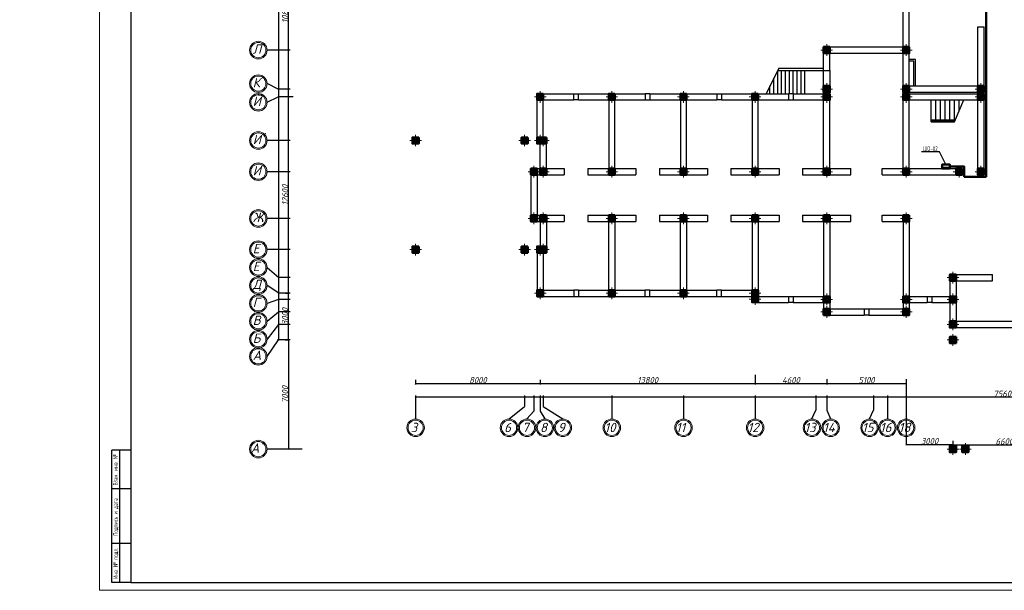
# Model space of a CAD drawing. Header units: millimetres. Extents: x 473009 to 2502882, y 456217 to 1153743.
# Tile 25 of 124: x 1144221 to 1207441, y 457033 to 493643. Entities that reach past the tile are written whole.
import ezdxf
from ezdxf import colors
from ezdxf.entities.mleader import LeaderData, LeaderLine
from ezdxf.math import Vec2, Vec3

# ---------------------------------------------------------------- set-up
doc = ezdxf.new("R2010")
doc.units = ezdxf.units.MM
for name, color, linetype in [('kolonn', 7, 'Continuous'), ('os', 3, 'Continuous'), ('ТС ГММ', 7, 'Continuous')]:
    doc.layers.add(name, color=color, linetype=linetype)
doc.layers.add('ЭМ', color=240, linetype='Continuous', lineweight=20)
doc.layers.add('ЭО', color=2, linetype='Continuous', lineweight=40)
doc.styles.add('SPDS', font='spds.shx', dxfattribs={"width": 0.8, "height": 250})
doc.styles.add('SPDS1', font='spds.shx', dxfattribs={"width": 0.8})
doc.styles.get("Standard").update_dxf_attribs({"font": 'isocpeui.ttf'})
doc.dimstyles.new('ISO-25', dxfattribs={"dimtxt": 400, "dimasz": 100, "dimexe": 50, "dimexo": 50, "dimgap": 20, "dimtad": 1, "dimdec": 0, "dimtxsty": 'Standard', "dimblk": 'ARCHTICK', "dimcen": 20, "dimclrd": 1, "dimclre": 1, "dimadec": 0, "dimazin": 0, "dimtfac": 1, "dimtdec": 0, "dimtmove": 0, "dimatfit": 3, "dimldrblk": 'ARCHTICK', "dimfxl": 1, "dimarcsym": 0})

# ---------------------------------------------------------------- blocks, each defined once
blk = doc.blocks.new('ghsdd')
at = {"ltscale": 50}
h = blk.add_hatch(color=256, dxfattribs=at)
h.paths.add_polyline_path([(0, 200), (-200, 200), (-200, 0), (0, 0)])
h.paths.add_polyline_path([(200, 0), (200, 200), (0, 200), (0, 0)])
h.paths.add_polyline_path([(0, 0), (-200, 0), (-200, -200), (0, -200)])
h.paths.add_polyline_path([(0, 0), (0, -200), (200, -200), (200, 0)])
at = {"lineweight": 0}
for p, q in [((0, -374), (0, 374)), ((-374, 0), (374, 0))]:
    blk.add_line(p, q, dxfattribs=at)
at = {"lineweight": 50, "ltscale": 50}
blk.add_lwpolyline([(200, 200), (200, -200), (-200, -200), (-200, 200), (200, 200)], dxfattribs=at)
blk = doc.blocks.new('_ArchTick')
at = {"color": 0, "linetype": 'ByBlock', "const_width": 0.15}
blk.add_lwpolyline([(-0.5, -0.5), (0.5, 0.5)], dxfattribs=at)
blk = doc.blocks.new('*D153')
at = {"color": 1, "lineweight": -2, "transparency": 16777216}
for p, q in [((1161280, 476093), (1161528, 476093)), ((1161478, 473093), (1161478, 476093)), ((1161270, 473093), (1161528, 473093))]:
    blk.add_line(p, q, dxfattribs=at)
at = {"layer": 'Defpoints', "color": 0, "lineweight": 50, "transparency": 16777216}
for p in [(1161230, 476093), (1161478, 476093), (1161220, 473093)]:
    blk.add_point(p, dxfattribs=at)
at = {"color": 1, "lineweight": -2, "transparency": 16777216, "xscale": 100, "yscale": 100, "zscale": 100}
for p, rotation in [((1161478, 476093), 90), ((1161478, 473093), 270)]:
    blk.add_blockref('_ArchTick', p, dxfattribs=dict(at, rotation=rotation))
at = {"color": 0, "transparency": 16777216, "insert": (1161258, 474593), "char_height": 400, "attachment_point": 5, "rotation": 90}
blk.add_mtext('3000', dxfattribs=at)
blk = doc.blocks.new('*D126')
at = {"color": 1, "lineweight": -2, "transparency": 16777216}
for p, q in [((1161786, 488693), (1161428, 488693)), ((1161478, 476093), (1161478, 488693)), ((1161280, 476093), (1161528, 476093))]:
    blk.add_line(p, q, dxfattribs=at)
at = {"layer": 'Defpoints', "color": 0, "lineweight": 50, "transparency": 16777216}
for p in [(1161478, 488693), (1161836, 488693), (1161230, 476093)]:
    blk.add_point(p, dxfattribs=at)
at = {"color": 1, "lineweight": -2, "transparency": 16777216, "xscale": 100, "yscale": 100, "zscale": 100}
for p, rotation in [((1161478, 488693), 90), ((1161478, 476093), 270)]:
    blk.add_blockref('_ArchTick', p, dxfattribs=dict(at, rotation=rotation))
at = {"color": 0, "transparency": 16777216, "insert": (1161258, 482393), "char_height": 400, "attachment_point": 5, "rotation": 90}
blk.add_mtext('12600', dxfattribs=at)
blk = doc.blocks.new('*D127')
at = {"color": 1, "lineweight": -2, "transparency": 16777216}
for p, q in [((1161755, 499493), (1161428, 499493)), ((1161478, 488693), (1161478, 499493)), ((1161786, 488693), (1161428, 488693))]:
    blk.add_line(p, q, dxfattribs=at)
at = {"layer": 'Defpoints', "color": 0, "lineweight": 50, "transparency": 16777216}
for p in [(1161478, 499493), (1161805, 499493), (1161836, 488693)]:
    blk.add_point(p, dxfattribs=at)
at = {"color": 1, "lineweight": -2, "transparency": 16777216, "xscale": 100, "yscale": 100, "zscale": 100}
for p, rotation in [((1161478, 499493), 90), ((1161478, 488693), 270)]:
    blk.add_blockref('_ArchTick', p, dxfattribs=dict(at, rotation=rotation))
at = {"color": 0, "transparency": 16777216, "insert": (1161258, 494093), "char_height": 400, "attachment_point": 5, "rotation": 90}
blk.add_mtext('10800', dxfattribs=at)
blk = doc.blocks.new('*D157')
at = {"color": 1, "lineweight": -2, "transparency": 16777216}
for p, q in [((1160798, 528408), (1160779, 528408)), ((1160829, 528408), (1160829, 473093)), ((1160950, 473093), (1160779, 473093))]:
    blk.add_line(p, q, dxfattribs=at)
at = {"layer": 'Defpoints', "color": 0, "lineweight": 50, "transparency": 16777216}
for p in [(1160848, 528408), (1160829, 473093), (1161000, 473093)]:
    blk.add_point(p, dxfattribs=at)
at = {"color": 1, "lineweight": -2, "transparency": 16777216, "xscale": 100, "yscale": 100, "zscale": 100}
for p, rotation in [((1160829, 528408), 90), ((1160829, 473093), 270)]:
    blk.add_blockref('_ArchTick', p, dxfattribs=dict(at, rotation=rotation))
at = {"color": 0, "transparency": 16777216, "insert": (1160609, 500750), "char_height": 400, "attachment_point": 5, "rotation": 90}
blk.add_mtext('55315', dxfattribs=at)
blk = doc.blocks.new('*D147')
at = {"color": 1, "lineweight": -2, "transparency": 16777216}
for p, q in [((1169641, 470530), (1169641, 470247)), ((1177641, 470530), (1177641, 470247)), ((1169641, 470297), (1177641, 470297))]:
    blk.add_line(p, q, dxfattribs=at)
at = {"layer": 'Defpoints', "color": 0, "lineweight": 50, "transparency": 16777216}
for p in [(1169641, 470580), (1177641, 470580), (1177641, 470297)]:
    blk.add_point(p, dxfattribs=at)
at = {"color": 1, "lineweight": -2, "transparency": 16777216, "xscale": 100, "yscale": 100, "zscale": 100, "rotation": 180}
blk.add_blockref('_ArchTick', (1169641, 470297), dxfattribs=at)
at = {"color": 1, "lineweight": -2, "transparency": 16777216, "xscale": 100, "yscale": 100, "zscale": 100}
blk.add_blockref('_ArchTick', (1177641, 470297), dxfattribs=at)
at = {"color": 0, "transparency": 16777216, "insert": (1173641, 470517), "char_height": 400, "attachment_point": 5}
blk.add_mtext('8000', dxfattribs=at)
blk = doc.blocks.new('*D148')
at = {"color": 1, "lineweight": -2, "transparency": 16777216}
for p, q in [((1177641, 470530), (1177641, 470247)), ((1191441, 470855), (1191441, 470247)), ((1177641, 470297), (1191441, 470297))]:
    blk.add_line(p, q, dxfattribs=at)
at = {"layer": 'Defpoints', "color": 0, "lineweight": 50, "transparency": 16777216}
for p in [(1177641, 470580), (1191441, 470905), (1191441, 470297)]:
    blk.add_point(p, dxfattribs=at)
at = {"color": 1, "lineweight": -2, "transparency": 16777216, "xscale": 100, "yscale": 100, "zscale": 100, "rotation": 180}
blk.add_blockref('_ArchTick', (1177641, 470297), dxfattribs=at)
at = {"color": 1, "lineweight": -2, "transparency": 16777216, "xscale": 100, "yscale": 100, "zscale": 100}
blk.add_blockref('_ArchTick', (1191441, 470297), dxfattribs=at)
at = {"color": 0, "transparency": 16777216, "insert": (1184541, 470517), "char_height": 400, "attachment_point": 5}
blk.add_mtext('13800', dxfattribs=at)
blk = doc.blocks.new('*D149')
at = {"color": 1, "lineweight": -2, "transparency": 16777216}
for p, q in [((1191441, 470855), (1191441, 470247)), ((1196041, 470587), (1196041, 470247)), ((1191441, 470297), (1196041, 470297))]:
    blk.add_line(p, q, dxfattribs=at)
at = {"layer": 'Defpoints', "color": 0, "lineweight": 50, "transparency": 16777216}
for p in [(1191441, 470905), (1196041, 470637), (1196041, 470297)]:
    blk.add_point(p, dxfattribs=at)
at = {"color": 1, "lineweight": -2, "transparency": 16777216, "xscale": 100, "yscale": 100, "zscale": 100, "rotation": 180}
blk.add_blockref('_ArchTick', (1191441, 470297), dxfattribs=at)
at = {"color": 1, "lineweight": -2, "transparency": 16777216, "xscale": 100, "yscale": 100, "zscale": 100}
blk.add_blockref('_ArchTick', (1196041, 470297), dxfattribs=at)
at = {"color": 0, "transparency": 16777216, "insert": (1193741, 470517), "char_height": 400, "attachment_point": 5}
blk.add_mtext('4600', dxfattribs=at)
blk = doc.blocks.new('*D150')
at = {"color": 1, "lineweight": -2, "transparency": 16777216}
for p, q in [((1196041, 470587), (1196041, 470247)), ((1201141, 470577), (1201141, 470247)), ((1196041, 470297), (1201141, 470297))]:
    blk.add_line(p, q, dxfattribs=at)
at = {"layer": 'Defpoints', "color": 0, "lineweight": 50, "transparency": 16777216}
for p in [(1196041, 470637), (1201141, 470627), (1201141, 470297)]:
    blk.add_point(p, dxfattribs=at)
at = {"color": 1, "lineweight": -2, "transparency": 16777216, "xscale": 100, "yscale": 100, "zscale": 100, "rotation": 180}
blk.add_blockref('_ArchTick', (1196041, 470297), dxfattribs=at)
at = {"color": 1, "lineweight": -2, "transparency": 16777216, "xscale": 100, "yscale": 100, "zscale": 100}
blk.add_blockref('_ArchTick', (1201141, 470297), dxfattribs=at)
at = {"color": 0, "transparency": 16777216, "insert": (1198591, 470517), "char_height": 400, "attachment_point": 5}
blk.add_mtext('5100', dxfattribs=at)
blk = doc.blocks.new('*D151')
at = {"color": 1, "lineweight": -2, "transparency": 16777216}
for p, q in [((1201141, 470577), (1201141, 466337)), ((1204141, 466630), (1204141, 466337)), ((1201141, 466387), (1204141, 466387))]:
    blk.add_line(p, q, dxfattribs=at)
at = {"layer": 'Defpoints', "color": 0, "lineweight": 50, "transparency": 16777216}
for p in [(1201141, 470627), (1204141, 466680), (1204141, 466387)]:
    blk.add_point(p, dxfattribs=at)
at = {"color": 1, "lineweight": -2, "transparency": 16777216, "xscale": 100, "yscale": 100, "zscale": 100, "rotation": 180}
blk.add_blockref('_ArchTick', (1201141, 466387), dxfattribs=at)
at = {"color": 1, "lineweight": -2, "transparency": 16777216, "xscale": 100, "yscale": 100, "zscale": 100}
blk.add_blockref('_ArchTick', (1204141, 466387), dxfattribs=at)
at = {"color": 0, "transparency": 16777216, "insert": (1202641, 466607), "char_height": 400, "attachment_point": 5}
blk.add_mtext('3000', dxfattribs=at)
blk = doc.blocks.new('*D152')
at = {"color": 1, "lineweight": -2, "transparency": 16777216}
for p, q in [((1204141, 466630), (1204141, 466313)), ((1204141, 466363), (1210741, 466363)), ((1210741, 466559), (1210741, 466313))]:
    blk.add_line(p, q, dxfattribs=at)
at = {"layer": 'Defpoints', "color": 0, "lineweight": 50, "transparency": 16777216}
for p in [(1204141, 466680), (1210741, 466609), (1210741, 466363)]:
    blk.add_point(p, dxfattribs=at)
at = {"color": 1, "lineweight": -2, "transparency": 16777216, "xscale": 100, "yscale": 100, "zscale": 100, "rotation": 180}
blk.add_blockref('_ArchTick', (1204141, 466363), dxfattribs=at)
at = {"color": 1, "lineweight": -2, "transparency": 16777216, "xscale": 100, "yscale": 100, "zscale": 100}
blk.add_blockref('_ArchTick', (1210741, 466363), dxfattribs=at)
at = {"color": 0, "transparency": 16777216, "insert": (1207441, 466583), "char_height": 400, "attachment_point": 5}
blk.add_mtext('6600', dxfattribs=at)
blk = doc.blocks.new('*D158')
at = {"color": 1, "lineweight": -2, "transparency": 16777216}
for p, q in [((1169641, 469475), (1169641, 469373)), ((1245241, 469423), (1169641, 469423)), ((1245241, 469475), (1245241, 469373))]:
    blk.add_line(p, q, dxfattribs=at)
at = {"layer": 'Defpoints', "color": 0, "lineweight": 50, "transparency": 16777216}
for p in [(1169641, 469525), (1169641, 469423), (1245241, 469525)]:
    blk.add_point(p, dxfattribs=at)
at = {"color": 1, "lineweight": -2, "transparency": 16777216, "xscale": 100, "yscale": 100, "zscale": 100, "rotation": 180}
blk.add_blockref('_ArchTick', (1169641, 469423), dxfattribs=at)
at = {"color": 1, "lineweight": -2, "transparency": 16777216, "xscale": 100, "yscale": 100, "zscale": 100}
blk.add_blockref('_ArchTick', (1245241, 469423), dxfattribs=at)
at = {"color": 0, "transparency": 16777216, "insert": (1207441, 469645), "char_height": 400, "attachment_point": 5}
blk.add_mtext('75600', dxfattribs=at)
blk = doc.blocks.new('*D125')
at = {"color": 1, "lineweight": -2, "transparency": 16777216}
for p, q in [((1161270, 473093), (1161528, 473093)), ((1161478, 473093), (1161478, 466093)), ((1162369, 466093), (1161428, 466093))]:
    blk.add_line(p, q, dxfattribs=at)
at = {"layer": 'Defpoints', "color": 0, "lineweight": 50, "transparency": 16777216}
for p in [(1161220, 473093), (1161478, 466093), (1162419, 466093)]:
    blk.add_point(p, dxfattribs=at)
at = {"color": 1, "lineweight": -2, "transparency": 16777216, "xscale": 100, "yscale": 100, "zscale": 100}
for p, rotation in [((1161478, 473093), 90), ((1161478, 466093), 270)]:
    blk.add_blockref('_ArchTick', p, dxfattribs=dict(at, rotation=rotation))
at = {"color": 0, "transparency": 16777216, "insert": (1161255, 469593), "char_height": 400, "attachment_point": 5, "rotation": 90}
blk.add_mtext('7000', dxfattribs=at)
blk = doc.blocks.new('_None')
blk = doc.blocks.new('1231234431252433')
at = {"layer": 'ЭМ', "color": 0, "lineweight": 30, "ltscale": 0.5}
for p, q in [((289242, 196022), (288042, 196022)), ((288042, 187522), (288042, 196022)), ((288542, 187522), (288542, 196022)), ((289242, 193522), (288042, 193522)), ((289242, 190022), (288042, 190022)), ((289242, 187522), (288042, 187522))]:
    blk.add_line(p, q, dxfattribs=at)
at = {"layer": 'ЭМ', "color": 0, "lineweight": 20, "ltscale": 0.5}
blk.add_lwpolyline([(287242, 187022), (413342, 187022), (413342, 269622), (287242, 269622)], close=True, dxfattribs=at)
at = {"layer": 'ЭМ', "color": 0, "lineweight": 30, "ltscale": 0.5}
blk.add_lwpolyline([(289242, 187522), (412842, 187522), (412842, 269122), (289242, 269122)], close=True, dxfattribs=at)
at = {"layer": 'ЭМ', "color": 0, "lineweight": 25, "ltscale": 100, "char_height": 300, "attachment_point": 2, "rotation": 90, "style": 'SPDS'}
for s, insert, width in [('Взам. инв. №', (288114, 194750), 3195.67), ('Подпись и дата', (288117, 191724), 4339.48), ('Инв. № подл.', (288117, 188754), 4141.5)]:
    blk.add_mtext(s, dxfattribs=dict(at, insert=insert, width=width))

msp = doc.modelspace()

# ---------------------------------------------------------------- hatches: boundary and pattern name
at = {"lineweight": 50}
h = msp.add_hatch(color=1, dxfattribs=at)
h.dxf.hatch_style = 1
h.paths.add_polyline_path([(1203444.9, 484092.6), (1203444.9, 484217.6), (1203803.4, 484217.6), (1203803.4, 484092.6)])
h.paths.add_polyline_path([(1203803.4, 484092.6), (1203803.4, 484217.6), (1203944.9, 484217.6), (1203944.9, 484092.6)])

# ---------------------------------------------------------------- linework, layer by layer
at = {"lineweight": 30}
for p, q in [((1200941.4, 491892.6), (1200941.4, 494492.6)), ((1201341.4, 489392.6), (1201341.4, 494492.6)), ((1205741.4, 483692.6), (1205741.4, 493192.6)), ((1205741.4, 493192.6), (1206141.4, 493192.6)), ((1206141.4, 483692.6), (1206141.4, 493192.6)), ((1195841.4, 491892.6), (1200941.4, 491892.6)), ((1195841.4, 490392.6), (1195841.4, 491892.6)), ((1196241.4, 491492.6), (1200941.4, 491492.6)), ((1196241.4, 490392.6), (1196241.4, 491492.6)), ((1200941.4, 488992.6), (1200941.4, 491492.6)), ((1201741.4, 491092.6), (1201341.4, 491092.6)), ((1201641.4, 490992.6), (1201341.4, 490992.6)), ((1201641.4, 489392.6), (1201641.4, 490992.6)), ((1201741.4, 489392.6), (1201741.4, 491092.6)), ((1192891.4, 490392.6), (1195841.4, 490392.6)), ((1192966.4, 490542.6), (1195841.4, 490542.6)), ((1195841.4, 490392.6), (1196241.4, 490392.6)), ((1195841.4, 484092.6), (1195841.4, 489392.6)), ((1195841.4, 489392.6), (1196241.4, 489392.6)), ((1196241.4, 484092.6), (1196241.4, 489392.6)), ((1201341.4, 489392.6), (1205891.4, 489392.6)), ((1177441.4, 488892.6), (1179791.4, 488892.6)), ((1177441.4, 485692.6), (1177441.4, 488892.6)), ((1179791.4, 488492.6), (1179791.4, 488892.6)), ((1180091.4, 488492.6), (1180091.4, 488892.6)), ((1180091.4, 488892.6), (1184391.4, 488892.6)), ((1184391.4, 488892.6), (1184391.4, 488492.6)), ((1184691.4, 488892.6), (1188991.4, 488892.6)), ((1184691.4, 488892.6), (1184691.4, 488492.6)), ((1188991.4, 488892.6), (1188991.4, 488492.6)), ((1189291.4, 488892.6), (1193591.4, 488892.6)), ((1189291.4, 488892.6), (1189291.4, 488492.6)), ((1193591.4, 488892.6), (1193591.4, 488492.6)), ((1193891.4, 488892.6), (1193891.4, 488492.6)), ((1193891.4, 488892.6), (1195841.4, 488892.6)), ((1200941.4, 488992.6), (1206141.4, 488992.6)), ((1200941.4, 484092.6), (1200941.4, 488892.6)), ((1200941.4, 488892.6), (1206141.4, 488892.6)), ((1177841.4, 488492.6), (1179791.4, 488492.6)), ((1177841.4, 486092.6), (1177841.4, 488492.6)), ((1180091.4, 488492.6), (1182041.4, 488492.6)), ((1182041.4, 488492.6), (1182041.4, 484092.6)), ((1182441.4, 488492.6), (1184391.4, 488492.6)), ((1182441.4, 484092.6), (1182441.4, 488492.6)), ((1184691.4, 488492.6), (1186641.4, 488492.6)), ((1186641.4, 488492.6), (1186641.4, 484092.6)), ((1187041.4, 488492.6), (1188991.4, 488492.6)), ((1187041.4, 484092.6), (1187041.4, 488492.6)), ((1189291.4, 488492.6), (1191241.4, 488492.6)), ((1191241.4, 488492.6), (1191241.4, 484092.6)), ((1191641.4, 488492.6), (1193591.4, 488492.6)), ((1191641.4, 484092.6), (1191641.4, 488492.6)), ((1193891.4, 488492.6), (1196241.4, 488492.6)), ((1201341.4, 483692.6), (1201341.4, 488492.6)), ((1201341.4, 488492.6), (1206141.4, 488492.6)), ((1177441.4, 485692.6), (1177641.4, 485692.6)), ((1177641.4, 484092.6), (1177641.4, 485692.6)), ((1177841.4, 486092.6), (1178041.4, 486092.6)), ((1178041.4, 484092.6), (1178041.4, 486092.6)), ((1177041.4, 484092.6), (1177641.4, 484092.6)), ((1177041.4, 484092.6), (1177041.4, 480692.6)), ((1177441.4, 483692.6), (1179191.4, 483692.6)), ((1177441.4, 483692.6), (1177441.4, 481092.6)), ((1178041.4, 484092.6), (1179191.4, 484092.6)), ((1179191.4, 484092.6), (1179191.4, 483692.6)), ((1180691.4, 484092.6), (1182041.4, 484092.6)), ((1180691.4, 484092.6), (1180691.4, 483692.6)), ((1180691.4, 483692.6), (1183791.4, 483692.6)), ((1182441.4, 484092.6), (1183791.4, 484092.6)), ((1183791.4, 484092.6), (1183791.4, 483692.6)), ((1185291.4, 484092.6), (1186641.4, 484092.6)), ((1185291.4, 484092.6), (1185291.4, 483692.6)), ((1185291.4, 483692.6), (1188391.4, 483692.6)), ((1187041.4, 484092.6), (1188391.4, 484092.6)), ((1188391.4, 484092.6), (1188391.4, 483692.6)), ((1189891.4, 484092.6), (1191241.4, 484092.6)), ((1189891.4, 484092.6), (1189891.4, 483692.6)), ((1189891.4, 483692.6), (1192991.4, 483692.6)), ((1191641.4, 484092.6), (1192991.4, 484092.6)), ((1192991.4, 484092.6), (1192991.4, 483692.6)), ((1194491.4, 484092.6), (1197591.4, 484092.6)), ((1194491.4, 484092.6), (1194491.4, 483692.6)), ((1194491.4, 483692.6), (1197591.4, 483692.6)), ((1197591.4, 483692.6), (1197591.4, 484092.6)), ((1199591.4, 483692.6), (1199591.4, 484092.6)), ((1199591.4, 484092.6), (1204741.4, 484092.6)), ((1199591.4, 483692.6), (1204741.4, 483692.6)), ((1177041.4, 480692.6), (1177641.4, 480692.6)), ((1177441.4, 481092.6), (1179191.4, 481092.6)), ((1177641.4, 480692.6), (1177641.4, 479092.6)), ((1178041.4, 480692.6), (1179191.4, 480692.6)), ((1178041.4, 480692.6), (1178041.4, 478692.6)), ((1179191.4, 481092.6), (1179191.4, 480692.6)), ((1180691.4, 481092.6), (1183791.4, 481092.6)), ((1180691.4, 481092.6), (1180691.4, 480692.6)), ((1180691.4, 480692.6), (1182041.4, 480692.6)), ((1182041.4, 476292.6), (1182041.4, 480692.6)), ((1182441.4, 480692.6), (1183791.4, 480692.6)), ((1182441.4, 480692.6), (1182441.4, 476292.6)), ((1183791.4, 481092.6), (1183791.4, 480692.6)), ((1185291.4, 481092.6), (1188391.4, 481092.6)), ((1185291.4, 481092.6), (1185291.4, 480692.6)), ((1185291.4, 480692.6), (1186641.4, 480692.6)), ((1186641.4, 476292.6), (1186641.4, 480692.6)), ((1187041.4, 480692.6), (1188391.4, 480692.6)), ((1187041.4, 480692.6), (1187041.4, 476292.6)), ((1188391.4, 481092.6), (1188391.4, 480692.6)), ((1189891.4, 481092.6), (1189891.4, 480692.6)), ((1189891.4, 481092.6), (1192991.4, 481092.6)), ((1189891.4, 480692.6), (1191241.4, 480692.6)), ((1191241.4, 480692.6), (1191241.4, 475492.6)), ((1191641.4, 480692.6), (1192991.4, 480692.6)), ((1191641.4, 480692.6), (1191641.4, 475892.6)), ((1192991.4, 481092.6), (1192991.4, 480692.6)), ((1194491.4, 481092.6), (1197591.4, 481092.6)), ((1194491.4, 481092.6), (1194491.4, 480692.6)), ((1194491.4, 480692.6), (1197591.4, 480692.6)), ((1195841.4, 480692.6), (1195841.4, 474692.6)), ((1196241.4, 480692.6), (1196241.4, 475092.6)), ((1197591.4, 480692.6), (1197591.4, 481092.6)), ((1199591.4, 480692.6), (1199591.4, 481092.6)), ((1199591.4, 481092.6), (1201341.4, 481092.6)), ((1199591.4, 480692.6), (1200941.4, 480692.6)), ((1200941.4, 480692.6), (1200941.4, 475092.6)), ((1201341.4, 481092.6), (1201341.4, 475892.6)), ((1177441.4, 479092.6), (1177641.4, 479092.6)), ((1177441.4, 479092.6), (1177441.4, 475892.6)), ((1177841.4, 478692.6), (1178041.4, 478692.6)), ((1177841.4, 478692.6), (1177841.4, 476292.6)), ((1203941.4, 477292.6), (1203941.4, 475892.6)), ((1203941.4, 477292.6), (1206691.4, 477292.6)), ((1204341.4, 476892.6), (1204341.4, 474292.6)), ((1204341.4, 476892.6), (1206691.4, 476892.6)), ((1206691.4, 476892.6), (1206691.4, 477292.6)), ((1177841.4, 476292.6), (1179791.4, 476292.6)), ((1179791.4, 476292.6), (1179791.4, 475892.6)), ((1180091.4, 476292.6), (1180091.4, 475892.6)), ((1180091.4, 476292.6), (1184391.4, 476292.6)), ((1184391.4, 475892.6), (1184391.4, 476292.6)), ((1184691.4, 475892.6), (1184691.4, 476292.6)), ((1184691.4, 476292.6), (1188991.4, 476292.6)), ((1188991.4, 475892.6), (1188991.4, 476292.6)), ((1189291.4, 475892.6), (1189291.4, 476292.6)), ((1189291.4, 476292.6), (1191641.4, 476292.6)), ((1177441.4, 475892.6), (1179791.4, 475892.6)), ((1180091.4, 475892.6), (1184391.4, 475892.6)), ((1184691.4, 475892.6), (1188991.4, 475892.6)), ((1189291.4, 475892.6), (1191241.4, 475892.6)), ((1191241.4, 475492.6), (1193591.4, 475492.6)), ((1191641.4, 475892.6), (1193591.4, 475892.6)), ((1193591.4, 475892.6), (1193591.4, 475492.6)), ((1193891.4, 475892.6), (1193891.4, 475492.6)), ((1193891.4, 475892.6), (1196241.4, 475892.6)), ((1193891.4, 475492.6), (1195841.4, 475492.6)), ((1201341.4, 475892.6), (1202491.4, 475892.6)), ((1201341.4, 475492.6), (1202491.4, 475492.6)), ((1201341.4, 475492.6), (1201341.4, 474692.6)), ((1202491.4, 475892.6), (1202491.4, 475492.6)), ((1202791.4, 475892.6), (1202791.4, 475492.6)), ((1202791.4, 475892.6), (1203941.4, 475892.6)), ((1202791.4, 475492.6), (1203941.4, 475492.6)), ((1203941.4, 475492.6), (1203941.4, 473892.6)), ((1196241.4, 475092.6), (1198441.4, 475092.6)), ((1198441.4, 475092.6), (1198441.4, 474692.6)), ((1198741.4, 475092.6), (1198741.4, 474692.6)), ((1198741.4, 475092.6), (1200941.4, 475092.6)), ((1195841.4, 474692.6), (1198441.4, 474692.6)), ((1198741.4, 474692.6), (1201341.4, 474692.6)), ((1204341.4, 474292.6), (1210541.4, 474292.6)), ((1203941.4, 473892.6), (1210941.4, 473892.6))]:
    msp.add_line(p, q, dxfattribs=at)
for p, q in [((1192966.4, 490542.6), (1192141.4, 488892.6)), ((1192891.4, 488892.6), (1192891.4, 490392.6)), ((1193141.4, 488892.6), (1193141.4, 490392.6)), ((1193391.4, 488892.6), (1193391.4, 490392.6)), ((1193641.4, 488892.6), (1193641.4, 490392.6)), ((1193891.4, 488892.6), (1193891.4, 490392.6)), ((1194141.4, 488892.6), (1194141.4, 490392.6)), ((1194391.4, 488892.6), (1194391.4, 490392.6)), ((1194641.4, 488892.6), (1194641.4, 490392.6)), ((1195841.4, 489392.6), (1195841.4, 490392.6)), ((1196241.4, 490392.6), (1196241.4, 489392.6)), ((1192391.4, 488892.6), (1192391.4, 489392.6)), ((1192641.4, 488892.6), (1192641.4, 489892.6)), ((1179791.4, 488892.6), (1180091.4, 488892.6)), ((1184691.4, 488892.6), (1184391.4, 488892.6)), ((1188991.4, 488892.6), (1189291.4, 488892.6)), ((1193891.4, 488892.6), (1193591.4, 488892.6)), ((1180091.4, 488492.6), (1179791.4, 488492.6)), ((1184391.4, 488492.6), (1184691.4, 488492.6)), ((1189291.4, 488492.6), (1188991.4, 488492.6)), ((1193591.4, 488492.6), (1193891.4, 488492.6)), ((1202741.4, 487092.6), (1202741.4, 488492.6)), ((1203041.4, 487092.6), (1203041.4, 488492.6)), ((1203341.4, 487092.6), (1203341.4, 488492.6)), ((1203641.4, 487092.6), (1203641.4, 488492.6)), ((1203941.4, 487092.6), (1203941.4, 488492.6)), ((1204241.4, 487092.6), (1204241.4, 488492.6)), ((1204241.4, 487092.6), (1204841.4, 488492.6)), ((1204541.4, 487792.6), (1204541.4, 488492.6)), ((1202741.4, 487092.6), (1204241.4, 487092.6)), ((1204741.4, 484092.6), (1204741.4, 483692.6)), ((1205741.4, 483692.6), (1206141.4, 483692.6)), ((1180091.4, 476292.6), (1179791.4, 476292.6)), ((1184691.4, 476292.6), (1184391.4, 476292.6)), ((1189291.4, 476292.6), (1188991.4, 476292.6)), ((1179791.4, 475892.6), (1180091.4, 475892.6)), ((1184391.4, 475892.6), (1184691.4, 475892.6)), ((1188991.4, 475892.6), (1189291.4, 475892.6)), ((1193591.4, 475892.6), (1193891.4, 475892.6)), ((1193891.4, 475492.6), (1193591.4, 475492.6)), ((1202491.4, 475892.6), (1202791.4, 475892.6)), ((1202791.4, 475492.6), (1202491.4, 475492.6)), ((1198441.4, 475092.6), (1198741.4, 475092.6)), ((1198741.4, 474692.6), (1198441.4, 474692.6))]:
    msp.add_line(p, q)
at = {"color": 1}
for p, q in [((1202741.4, 487212.6), (1204292.8, 487212.6)), ((1202741.4, 487152.6), (1204267.1, 487152.6))]:
    msp.add_line(p, q, dxfattribs=at)
at = {"color": 1, "lineweight": 50}
msp.add_lwpolyline([(1212454.9, 512417.6), (1208741.4, 512417.6), (1206266.4, 512417.6), (1206266.4, 483567.6), (1204866.4, 483567.6), (1204866.4, 484217.6), (1203944.9, 484217.6)], dxfattribs=at)
at = {"lineweight": 30}
for points in [[(1204341.4, 466292.6), (1203941.4, 466292.6), (1203941.4, 465892.6), (1204341.4, 465892.6)], [(1205141.4, 466292.6), (1204741.4, 466292.6), (1204741.4, 465892.6), (1205141.4, 465892.6)]]:
    msp.add_lwpolyline(points, close=True, dxfattribs=at)
at = {"layer": 'os', "color": 0}
for p, q in [((1161591.4, 491692.6), (1160105.5, 491692.6)), ((1161591.4, 489192.6), (1160826.3, 489192.6)), ((1161591.4, 488692.6), (1160826.3, 488692.6)), ((1161591.4, 485892.6), (1160105.5, 485892.6)), ((1161591.4, 483892.6), (1160105.5, 483892.6)), ((1161591.4, 480892.6), (1160105.5, 480892.6)), ((1161591.4, 478892.6), (1160105.5, 478892.6)), ((1161591.4, 477092.6), (1160868.3, 477092.6)), ((1161591.4, 476092.6), (1160868.3, 476092.6)), ((1161591.4, 475692.6), (1160848.5, 475692.6)), ((1161591.4, 474892.6), (1160848.5, 474892.6)), ((1161591.4, 474092.6), (1160848.5, 474092.6)), ((1161591.4, 473092.6), (1160848.5, 473092.6)), ((1169641.4, 469525.1), (1169641.4, 468025.1)), ((1176641.4, 469525.1), (1176641.4, 468822.6)), ((1177241.4, 469525.1), (1177241.4, 468530.4)), ((1177641.4, 469525.1), (1177641.4, 468530.4)), ((1177841.4, 469525.1), (1177841.4, 468835.9)), ((1182241.4, 469525.1), (1182241.4, 468025.1)), ((1186841.4, 469525.1), (1186841.4, 468025.1)), ((1191441.4, 469525.1), (1191441.4, 468025.1)), ((1195341.4, 469525.1), (1195341.4, 468585.2)), ((1196041.4, 469525.1), (1196041.4, 468585.2)), ((1199041.4, 469525.1), (1199041.4, 468585.2)), ((1199941.4, 469525.1), (1199941.4, 468025.1)), ((1201141.4, 469525.1), (1201141.4, 468025.1)), ((1198791.4, 468025.1), (1199041.4, 468585.2)), ((1161591.4, 466092.6), (1160105.5, 466092.6))]:
    msp.add_line(p, q, dxfattribs=at)
for points in [[(1160826.3, 489192.6), (1160105.5, 489542.6)], [(1160105.5, 488342.6), (1160826.3, 488692.6)], [(1160105.5, 477742.6), (1160868.3, 477092.6)], [(1160868.3, 476092.6), (1160105.5, 476592.6)], [(1160848.5, 475692.6), (1160105.5, 475442.6)], [(1160105.5, 474292.6), (1160848.5, 474892.6)], [(1160848.5, 474092.6), (1160105.5, 473142.6)], [(1160105.5, 472042.6), (1160848.5, 473092.6)], [(1175641.4, 468025.1), (1176641.4, 468822.6)], [(1176791.4, 468025.1), (1177241.4, 468530.4)], [(1177641.4, 468530.4), (1177941.4, 468025.1)], [(1177841.4, 468835.9), (1179091.4, 468025.1)], [(1195091.4, 468025.1), (1195341.4, 468585.2)], [(1196041.4, 468585.2), (1196291.4, 468025.1)]]:
    msp.add_lwpolyline(points, dxfattribs=at)
at = {"layer": 'os', "color": 0, "lineweight": 0}
for centre, radius in [((1159543, 491692.6), 562.5), ((1159543, 491692.6), 487.5), ((1159543, 489542.6), 562.5), ((1159543, 489542.6), 487.5), ((1159543, 488342.6), 562.5), ((1159543, 488342.6), 487.5), ((1159543, 485892.6), 562.5), ((1159543, 485892.6), 487.5), ((1159543, 483892.6), 562.5), ((1159543, 483892.6), 487.5), ((1159543, 480892.6), 562.5), ((1159543, 480892.6), 487.5), ((1159543, 478892.6), 562.5), ((1159543, 478892.6), 487.5), ((1159543, 477742.6), 562.5), ((1159543, 477742.6), 487.5), ((1159543, 476592.6), 562.5), ((1159543, 476592.6), 487.5), ((1159543, 475442.6), 562.5), ((1159543, 475442.6), 487.5), ((1159543, 474292.6), 562.5), ((1159543, 474292.6), 487.5), ((1159543, 473142.6), 562.5), ((1159543, 473142.6), 487.5), ((1159543, 472042.6), 562.5), ((1159543, 472042.6), 487.5), ((1169641.4, 467462.6), 562.5), ((1169641.4, 467462.6), 487.5), ((1175641.4, 467462.6), 562.5), ((1175641.4, 467462.6), 487.5), ((1176791.4, 467462.6), 562.5), ((1176791.4, 467462.6), 487.5), ((1177941.4, 467462.6), 562.5), ((1177941.4, 467462.6), 487.5), ((1179091.4, 467462.6), 562.5), ((1179091.4, 467462.6), 487.5), ((1182241.4, 467462.6), 562.5), ((1182241.4, 467462.6), 487.5), ((1186841.4, 467462.6), 562.5), ((1186841.4, 467462.6), 487.5), ((1191441.4, 467462.6), 562.5), ((1191441.4, 467462.6), 487.5), ((1195091.4, 467462.6), 562.5), ((1195091.4, 467462.6), 487.5), ((1196291.4, 467462.6), 562.5), ((1196291.4, 467462.6), 487.5), ((1198791.4, 467462.6), 562.5), ((1198791.4, 467462.6), 487.5), ((1199941.4, 467462.6), 562.5), ((1199941.4, 467462.6), 487.5), ((1201141.4, 467462.6), 562.5), ((1201141.4, 467462.6), 487.5), ((1159543, 466092.6), 562.5), ((1159543, 466092.6), 487.5)]:
    msp.add_circle(centre, radius, dxfattribs=at)
at = {"layer": 'ЭО', "color": 1, "lineweight": 50}
msp.add_lwpolyline([(1203944.9, 484092.6), (1203944.9, 484342.6), (1203444.9, 484342.6), (1203444.9, 484092.6)], close=True, dxfattribs=at)

# ---------------------------------------------------------------- block references
at = {"lineweight": 50}
msp.add_blockref('1231234431252433', (862106.2, 270011.4), dxfattribs=at)
at = {"layer": 'kolonn'}
for p in [(1196041.4, 491692.6), (1201141.4, 491692.6), (1196041.4, 489192.6), (1201141.4, 489192.6), (1205941.4, 489192.6), (1177641.4, 488692.6), (1182241.4, 488692.6), (1186841.4, 488692.6), (1191441.4, 488692.6), (1196041.4, 488692.6), (1201141.4, 488692.6), (1205941.4, 488692.6), (1169641.4, 485892.6), (1176641.4, 485892.6), (1177641.4, 485892.6), (1177841.4, 485892.6), (1177241.4, 483892.6), (1177841.4, 483892.6), (1182241.4, 483892.6), (1186841.4, 483892.6), (1191441.4, 483892.6), (1196041.4, 483892.6), (1201141.4, 483892.6), (1204541.4, 483892.6), (1205941.4, 483892.6), (1177241.4, 480892.6), (1177841.4, 480892.6), (1182241.4, 480892.6), (1186841.4, 480892.6), (1191441.4, 480892.6), (1196041.4, 480892.6), (1201141.4, 480892.6), (1169641.4, 478892.6), (1176641.4, 478892.6), (1177641.4, 478892.6), (1177841.4, 478892.6), (1204141.4, 477092.6), (1177641.4, 476092.6), (1182241.4, 476092.6), (1186841.4, 476092.6), (1191441.4, 476092.6), (1191441.4, 475719), (1196041.4, 475692.6), (1201141.4, 475692.6), (1204141.4, 475692.6), (1196041.4, 474892.6), (1201141.4, 474892.6), (1204141.4, 474092.6), (1204141.4, 473092.6), (1204141.4, 466092.6), (1204941.4, 466092.6)]:
    msp.add_blockref('ghsdd', p, dxfattribs=at)

# ---------------------------------------------------------------- texts
at = {"ltscale": 50}
for s, p in [('Л', (1159185, 491459)), ('К', (1159185, 489309)), ('Й', (1159185, 488109)), ("И'", (1159185, 485659)), ('И', (1159185, 483659)), ('Ж', (1159185, 480659)), ("Е'", (1159185, 478659)), ('Е', (1159185, 477509)), ('Д', (1159185, 476359)), ('Г', (1159185, 475209)), ('В', (1159185, 474059)), ('Б', (1159185, 472909)), ('A', (1159185, 471809)), ('3', (1169328.9, 467179)), ('6', (1175328.9, 467179)), ('7', (1176478.9, 467179)), ('8', (1177628.9, 467179)), ('9', (1178778.9, 467179)), ('10', (1181767.2, 467179)), ('11', (1186356, 467179)), ('12', (1190956, 467179)), ('13', (1194606, 467179)), ('14', (1195806, 467179)), ('15', (1198306, 467179)), ('16', (1199456, 467179)), ('18', (1200656, 467179)), ("A'", (1159063.2, 465859))]:
    msp.add_text(s, height=600, dxfattribs=at).set_placement(p)
at = {"color": 7, "ltscale": 2, "insert": (513015.9, 476034.8), "char_height": 250, "width": 17719.705, "attachment_point": 4, "line_spacing_factor": 1.44, "style": 'SPDS1'}
msp.add_mtext('\\pi7954.85267;{\\L\\C256;Общие данные\\P\\pi0;\\l    1.Настоящий проект электроосвещения и электрооборудования здания выполнен на основании следующих исходных данных разделов: АР, ОВ, ОС, ТХ. \\PВРУ-1- Ру =116,2кВт; \\P             Рр =98,7кВт.\\P    2.Проектом предусмотрено рабочее (общее, местное) ремонтное и аварийное освещение.\\P    3.Общее рабочее освещение предусматривается стационарными светодиодными светильниками. Выбор типа светильников производился в соответствии с назначением помещений, характеристикой среды и требованиями архитектурного оформления.\\P   4.Освещенность помещений принята согласно нормам и правилам КМК2.01.05-98.\\P   5.Управление рабочим освещением осуществляется выключателями, установленными по месту в помещениях .\\P   6.Аварийное освещение предусматривается по линиям проходов и выходов из здания. Светильники аварийного освещения выделяются из числа светильников общего рабочего освещения и питаются от сети аварийного освещения.\\P   7.Включение светильников общего и аварийного освещения раздельное.\\P  8.Групповая осветительная сеть выполняется кабелем марки ВВГнг-0,66  в ПВХ гофротрубе за подвесным потолком, в плитах перекрытий.   \\P     9.Силовыми электроприемниками являются  технологическое,  сантехническое оборудование. Номинальная мощность установленных электроприемников принята в соответствии с заданиями технологической, вентиляционной частей проекта. \\PРасчетная мощность силовых электроприемников определена методом коэффициентов спроса по характерным группам электроприемников (на основании рекомендаций КМК). . Отключение общей вентиляции при пожаре осуществляется поступлением сигнала на магнитный пускатель "МП".\\P     10.Силовая распределительная сеть выполняется кабелем ВВГнг, проложенная за подвесным потолком в ПВХ гофротрубе и скрыто в ПВХ трубе под слоем штукатурки. \\P     11.Силовые распределительные пункты приняты с автоматическими выключателями на отходящих линиях. Щиты принять навесными. В качестве главного распределительного щита принята панель ПР. Магистральные сети выполняются кабелем марки ВВГнг, проложенные в гофрированных трубах ПВХ, на скобах.\\P    12.Для защиты от поражения электрическим током предусматривается следующие виды заземления :\\P     Заземление всех корпусов электроприемников выполняется в однофазной сети третьим  заземляющим проводом,в трехфазной-пятым заземляющим проводом.\\PВ проекте принята система заземления TN-S. Ввод в здание должен быть предусмотрен пятижильным кабелем. Пятая жила соединяется с заземленной нейтралью источника.\\P    13. Опасные зоны на объекте отсутствуют\\C5;.\\P    }14. {\\C256;Монтаж выполнить в соответствии с ПУЭ и КМК3.05.06-97.}', dxfattribs=at)

# ---------------------------------------------------------------- dimensions: what is measured, and where the dimension line sits
for base, p1, p2, picture, middle in [((1160828.6, 473092.6), (1160848.5, 528407.6), (1161000, 473092.6), '*D157', (1160608.6, 500750.1)), ((1161477.8, 476092.6), (1161220, 473092.6), (1161229.9, 476092.6), '*D153', (1161257.8, 474592.6))]:
    dim = msp.add_linear_dim(base=base, p1=p1, p2=p2, angle=90, dimstyle='ISO-25')
    dim.commit()
    dim.dimension.update_dxf_attribs({"geometry": picture, "text_midpoint": middle})
for base, p1, p2, picture, middle in [((1161477.8, 499492.6), (1161836.3, 488692.6), (1161805.3, 499492.6), '*D127', (1161257.8, 494092.6)), ((1161477.8, 488692.6), (1161229.9, 476092.6), (1161836.3, 488692.6), '*D126', (1161257.8, 482392.6)), ((1161477.8, 466092.6), (1161220, 473092.6), (1162419, 466092.6), '*D125', (1161255.2, 469592.6))]:
    dim = msp.add_linear_dim(base=base, p1=p1, p2=p2, angle=90, dimstyle='ISO-25', override={"dimtmove": 1})
    dim.commit()
    dim.dimension.update_dxf_attribs({"geometry": picture, "text_midpoint": middle})
for base, p1, p2, picture, middle in [((1177641.4, 470297.3), (1169641.4, 470580.5), (1177641.4, 470580.5), '*D147', (1173641.4, 470517.3)), ((1169641.4, 469422.6), (1245241.4, 469525.1), (1169641.4, 469525.1), '*D158', (1207441.4, 469645.2))]:
    dim = msp.add_linear_dim(base=base, p1=p1, p2=p2, dimstyle='ISO-25')
    dim.commit()
    dim.dimension.update_dxf_attribs({"geometry": picture, "text_midpoint": middle})
for base, p1, p2, picture, middle in [((1191441.4, 470297.3), (1177641.4, 470580.5), (1191441.4, 470905), '*D148', (1184541.4, 470517.3)), ((1196041.4, 470297.3), (1191441.4, 470905), (1196041.4, 470636.9), '*D149', (1193741.4, 470517.3)), ((1201141.4, 470297.3), (1196041.4, 470636.9), (1201141.4, 470626.7), '*D150', (1198591.4, 470517.3)), ((1204141.4, 466387.3), (1201141.4, 470626.7), (1204141.4, 466680.5), '*D151', (1202641.4, 466607.3)), ((1210741.4, 466362.8), (1204141.4, 466680.5), (1210741.4, 466608.6), '*D152', (1207441.4, 466582.8))]:
    dim = msp.add_linear_dim(base=base, p1=p1, p2=p2, dimstyle='ISO-25', override={"dimtmove": 1})
    dim.commit()
    dim.dimension.update_dxf_attribs({"geometry": picture, "text_midpoint": middle})

# ---------------------------------------------------------------- leaders
at = {"layer": 'ТС ГММ', "color": 7, "lineweight": 20, "ltscale": 0.5}
ml = msp.add_multileader_mtext('Standard', dxfattribs=at)
ml.set_content('{\\C1;ШO-02}', color=7, style='SPDS')
ml.set_leader_properties()
ml.set_arrow_properties(name='NONE')
ml.build(insert=Vec2(0, 0))
ml.multileader.update_dxf_attribs({"text_left_attachment_type": 6, "text_right_attachment_type": 6, "dogleg_length": 0.1, "arrow_head_size": 150})
ctx = ml.context
ctx.base_point, ctx.char_height, ctx.arrow_head_size, ctx.landing_gap_size, ctx.plane_origin = Vec3(1201126.9, 485161), 300, 150, 100, Vec3(1201661.1, 480356.8)
ctx.left_attachment, ctx.right_attachment, ctx.text_align_type = 6, 6, 2
notes = []
notes.append((ctx, [(1, (1, 1, 0), (1203273.2, 485161), (-1, 0), 5, [(0, [(1203694.9, 484342.6)], 0, [])])]))
ctx.mtext.insert, ctx.mtext.width, ctx.mtext.alignment, ctx.mtext.flow_direction = Vec3(1203168.2, 485521), 1941.264, 3, 5
for ctx, leaders in notes:
    for number, flags, end, landing, length, lines in leaders:
        leader = LeaderData()
        leader.index, (leader.has_last_leader_line, leader.has_dogleg_vector, leader.attachment_direction) = number, flags
        leader.last_leader_point, leader.dogleg_vector, leader.dogleg_length = Vec3(end), Vec3(landing), length
        for number, points, colour, breaks in lines:
            line = LeaderLine()
            line.index, line.vertices, line.color, line.breaks = number, Vec3.list(points), colors.encode_raw_color(colour), breaks
            leader.lines.append(line)
        ctx.leaders.append(leader)

doc.saveas('drawing.dxf')
